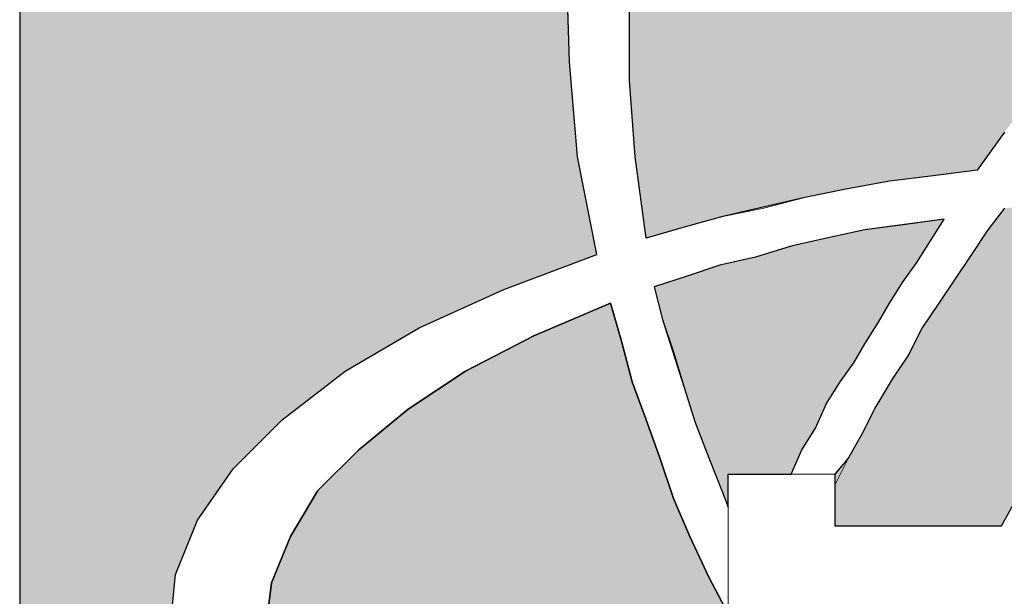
# Model space of a CAD drawing. Header units: millimetres. Extents: x -79464 to -76785, y -3788210 to -3782955.
# Tile 82 of 131: x -78341 to -78329, y -3785139 to -3785132. Entities that reach past the tile are written whole.
import ezdxf

# ---------------------------------------------------------------- set-up
doc = ezdxf.new("R2010")
doc.units = ezdxf.units.MM
doc.header["$LTSCALE"] = 8
doc.header["$MEASUREMENT"] = 0
doc.layers.add('VPM TEMPLATE', color=7, linetype='Continuous')

msp = doc.modelspace()

# ---------------------------------------------------------------- hatches: boundary and pattern name
at = {"layer": 'VPM TEMPLATE'}
for color, points in [(3, [(-78340.807, -3785125.506), (-78340.807, -3785153.105), (-78326.546, -3785153.105), (-78326.609, -3785147.399), (-78327.048, -3785147.773), (-78327.488, -3785148.147), (-78327.896, -3785148.459), (-78328.336, -3785148.771), (-78328.776, -3785149.02), (-78329.184, -3785149.27), (-78329.592, -3785149.457), (-78330.001, -3785149.613), (-78330.378, -3785149.738), (-78330.786, -3785149.862), (-78331.163, -3785149.924), (-78331.51, -3785149.924), (-78331.854, -3785149.924), (-78332.201, -3785149.862), (-78332.515, -3785149.768), (-78332.796, -3785149.643), (-78333.3, -3785149.238), (-78333.677, -3785148.708), (-78333.991, -3785148.054), (-78334.211, -3785147.305), (-78334.336, -3785146.431), (-78334.336, -3785145.466), (-78334.274, -3785144.405), (-78334.117, -3785143.282), (-78335.184, -3785142.908), (-78336.127, -3785142.471), (-78336.975, -3785142.003), (-78337.697, -3785141.504), (-78338.263, -3785140.943), (-78338.702, -3785140.382), (-78338.985, -3785139.757), (-78339.079, -3785139.134), (-78339.016, -3785138.511), (-78338.765, -3785137.887), (-78338.357, -3785137.294), (-78337.792, -3785136.733), (-78337.069, -3785136.171), (-78336.221, -3785135.673), (-78335.247, -3785135.236), (-78334.179, -3785134.831), (-78334.399, -3785133.708), (-78334.493, -3785132.617), (-78334.525, -3785131.65), (-78334.431, -3785130.746), (-78334.242, -3785129.966), (-78333.959, -3785129.311), (-78334.242, -3785129.966), (-78333.959, -3785129.311), (-78333.551, -3785128.781), (-78333.049, -3785128.376), (-78332.766, -3785128.22), (-78332.452, -3785128.126), (-78332.138, -3785128.064), (-78331.791, -3785128.032), (-78331.447, -3785128.032), (-78331.069, -3785128.095), (-78330.692, -3785128.188), (-78330.284, -3785128.282), (-78329.875, -3785128.469), (-78329.467, -3785128.657), (-78329.027, -3785128.874), (-78328.587, -3785129.124), (-78328.148, -3785129.404), (-78327.708, -3785129.748), (-78327.268, -3785130.09), (-78326.797, -3785130.464), (-78326.852, -3785125.506)]), (3, [(-78331.133, -3785129.03), (-78330.817, -3785129.062), (-78330.503, -3785129.124), (-78330.158, -3785129.218), (-78329.812, -3785129.343), (-78329.467, -3785129.467), (-78329.121, -3785129.654), (-78328.776, -3785129.841), (-78328.399, -3785130.059), (-78328.053, -3785130.309), (-78327.676, -3785130.59), (-78327.3, -3785130.871), (-78327.614, -3785131.182), (-78327.928, -3785131.525), (-78328.242, -3785131.868), (-78328.556, -3785132.243), (-78328.87, -3785132.617), (-78329.184, -3785133.022), (-78329.498, -3785133.427), (-78329.812, -3785133.864), (-78330.315, -3785133.927), (-78330.817, -3785133.989), (-78331.32, -3785134.082), (-78331.791, -3785134.176), (-78332.733, -3785134.394), (-78333.174, -3785134.519), (-78333.614, -3785134.643), (-78333.74, -3785133.708), (-78333.802, -3785132.834), (-78333.802, -3785132.024), (-78333.708, -3785131.306), (-78333.52, -3785130.683), (-78333.267, -3785130.122), (-78332.923, -3785129.685), (-78332.482, -3785129.343), (-78331.981, -3785129.124), (-78331.414, -3785129.03)]), (3, [(-78324.096, -3785134.208), (-78325.011, -3785134.153), (-78324.986, -3785134.448), (-78325.019, -3785134.79), (-78325.118, -3785135.12), (-78325.278, -3785135.425), (-78325.495, -3785135.694), (-78325.759, -3785135.917), (-78326.061, -3785136.086), (-78326.39, -3785136.194), (-78326.734, -3785136.238), (-78327.079, -3785136.215), (-78327.415, -3785136.127), (-78327.727, -3785135.978), (-78328.004, -3785135.772), (-78328.237, -3785135.517), (-78328.416, -3785135.222), (-78328.535, -3785134.899), (-78328.59, -3785134.559), (-78328.578, -3785134.215), (-78329.498, -3785134.301), (-78329.687, -3785134.55), (-78329.875, -3785134.831), (-78330.064, -3785135.111), (-78330.252, -3785135.392), (-78330.441, -3785135.673), (-78330.598, -3785135.985), (-78330.786, -3785136.266), (-78330.976, -3785136.578), (-78331.133, -3785136.889), (-78331.29, -3785137.169), (-78331.447, -3785137.357), (-78331.447, -3785137.95), (-78329.53, -3785137.95), (-78328.493, -3785136.078), (-78327.865, -3785136.39), (-78328.713, -3785137.95), (-78327.519, -3785137.95), (-78327.519, -3785136.422), (-78326.075, -3785136.422), (-78326.075, -3785137.95), (-78325.164, -3785137.95), (-78324.755, -3785137.638), (-78325.729, -3785136.359), (-78324.787, -3785135.86), (-78323.907, -3785137.076), (-78323.185, -3785136.546), (-78322.054, -3785138.168), (-78322.777, -3785138.666), (-78321.821, -3785139.974), (-78321.332, -3785138.854), (-78321.771, -3785137.95), (-78322.086, -3785137.357), (-78322.243, -3785137.045), (-78322.777, -3785136.171), (-78323.31, -3785135.329)]), (7, [(-78331.383, -3785136.297), (-78331.226, -3785136.078), (-78331.1, -3785135.86), (-78330.943, -3785135.61), (-78330.817, -3785135.392), (-78330.66, -3785135.143), (-78330.503, -3785134.924), (-78330.346, -3785134.675), (-78330.189, -3785134.425), (-78330.629, -3785134.488), (-78331.1, -3785134.55), (-78331.54, -3785134.643), (-78331.948, -3785134.737), (-78332.358, -3785134.862), (-78332.766, -3785134.955), (-78333.143, -3785135.08), (-78333.52, -3785135.205), (-78333.426, -3785135.58), (-78333.3, -3785135.953), (-78333.174, -3785136.359), (-78333.049, -3785136.764), (-78332.892, -3785137.169), (-78332.733, -3785137.575), (-78332.672, -3785137.734), (-78332.672, -3785137.357), (-78331.948, -3785137.357), (-78331.824, -3785137.076), (-78331.667, -3785136.827), (-78331.54, -3785136.546)]), (3, [(-78330.189, -3785134.425), (-78331.1, -3785134.55), (-78331.54, -3785134.643), (-78331.948, -3785134.737), (-78332.358, -3785134.862), (-78332.766, -3785134.955), (-78333.143, -3785135.08), (-78333.52, -3785135.205), (-78333.426, -3785135.58), (-78333.174, -3785136.359), (-78333.049, -3785136.764), (-78332.892, -3785137.169), (-78332.733, -3785137.575), (-78332.672, -3785137.734), (-78332.672, -3785137.419), (-78332.672, -3785137.357), (-78331.948, -3785137.357), (-78331.824, -3785137.076), (-78331.667, -3785136.827), (-78331.54, -3785136.546), (-78331.383, -3785136.297), (-78331.226, -3785136.078), (-78331.1, -3785135.86), (-78330.943, -3785135.61), (-78330.817, -3785135.392), (-78330.66, -3785135.143), (-78330.503, -3785134.924), (-78330.346, -3785134.675)]), (7, [(-78333.11, -3785138.074), (-78333.3, -3785137.638), (-78333.457, -3785137.169), (-78333.614, -3785136.733), (-78333.771, -3785136.297), (-78333.897, -3785135.829), (-78334.022, -3785135.392), (-78334.902, -3785135.766), (-78335.687, -3785136.171), (-78336.347, -3785136.608), (-78336.912, -3785137.076), (-78337.383, -3785137.543), (-78337.697, -3785138.074), (-78337.917, -3785138.604), (-78337.98, -3785139.134), (-78337.886, -3785139.664), (-78337.666, -3785140.194), (-78337.32, -3785140.662), (-78336.849, -3785141.161), (-78336.284, -3785141.598), (-78335.561, -3785142.003), (-78334.776, -3785142.378), (-78333.897, -3785142.72), (-78333.802, -3785142.253), (-78333.677, -3785141.817), (-78333.586, -3785141.501), (-78333.928, -3785141.255), (-78333.394, -3785140.195), (-78333.205, -3785140.288), (-78332.672, -3785138.961), (-78332.892, -3785138.542)]), (3, [(-78335.561, -3785142.003), (-78336.284, -3785141.598), (-78336.849, -3785141.161), (-78337.32, -3785140.662), (-78337.666, -3785140.194), (-78337.886, -3785139.664), (-78337.98, -3785139.134), (-78337.917, -3785138.604), (-78337.697, -3785138.074), (-78337.383, -3785137.543), (-78336.912, -3785137.076), (-78336.347, -3785136.608), (-78335.687, -3785136.171), (-78334.902, -3785135.766), (-78334.022, -3785135.392), (-78333.897, -3785135.829), (-78333.771, -3785136.297), (-78333.614, -3785136.733), (-78333.457, -3785137.169), (-78333.3, -3785137.638), (-78333.11, -3785138.074), (-78332.892, -3785138.542), (-78332.672, -3785138.961), (-78333.205, -3785140.288), (-78333.394, -3785140.195), (-78333.928, -3785141.255), (-78333.586, -3785141.501), (-78333.802, -3785142.253), (-78333.897, -3785142.72), (-78334.776, -3785142.378)])]:
    msp.add_hatch(color=color, dxfattribs=at).paths.add_polyline_path(points, flags=0)

# ---------------------------------------------------------------- linework, layer by layer
at = {"layer": 'VPM TEMPLATE', "color": 7, "lineweight": 18}
for p, q in [((-78340.807, -3785153.105), (-78340.807, -3785125.506)), ((-78340.807, -3785125.506), (-78340.807, -3785173.444)), ((-78334.493, -3785132.617), (-78334.525, -3785131.65)), ((-78334.399, -3785133.708), (-78334.493, -3785132.617)), ((-78334.179, -3785134.831), (-78334.399, -3785133.708)), ((-78330.189, -3785134.425), (-78330.629, -3785134.488)), ((-78330.346, -3785134.675), (-78330.189, -3785134.425)), ((-78331.1, -3785134.55), (-78331.54, -3785134.643)), ((-78330.629, -3785134.488), (-78331.1, -3785134.55)), ((-78331.54, -3785134.643), (-78331.948, -3785134.737)), ((-78330.503, -3785134.924), (-78330.346, -3785134.675)), ((-78331.948, -3785134.737), (-78332.358, -3785134.862)), ((-78335.247, -3785135.236), (-78334.179, -3785134.831)), ((-78332.358, -3785134.862), (-78332.766, -3785134.955)), ((-78330.66, -3785135.143), (-78330.503, -3785134.924)), ((-78332.766, -3785134.955), (-78333.143, -3785135.08)), ((-78333.143, -3785135.08), (-78333.52, -3785135.205)), ((-78330.817, -3785135.392), (-78330.66, -3785135.143)), ((-78336.221, -3785135.673), (-78335.247, -3785135.236)), ((-78333.52, -3785135.205), (-78333.426, -3785135.58)), ((-78330.943, -3785135.61), (-78330.817, -3785135.392)), ((-78333.426, -3785135.58), (-78333.3, -3785135.953)), ((-78337.069, -3785136.171), (-78336.221, -3785135.673)), ((-78331.1, -3785135.86), (-78330.943, -3785135.61)), ((-78331.226, -3785136.078), (-78331.1, -3785135.86)), ((-78333.3, -3785135.953), (-78333.174, -3785136.359)), ((-78331.383, -3785136.297), (-78331.226, -3785136.078)), ((-78328.493, -3785136.078), (-78329.53, -3785137.95)), ((-78337.792, -3785136.733), (-78337.069, -3785136.171)), ((-78333.174, -3785136.359), (-78333.049, -3785136.764)), ((-78331.54, -3785136.546), (-78331.383, -3785136.297)), ((-78331.667, -3785136.827), (-78331.54, -3785136.546)), ((-78338.357, -3785137.294), (-78337.792, -3785136.733)), ((-78333.049, -3785136.764), (-78332.892, -3785137.169)), ((-78331.824, -3785137.076), (-78331.667, -3785136.827)), ((-78332.892, -3785137.169), (-78332.733, -3785137.575)), ((-78331.948, -3785137.357), (-78331.824, -3785137.076)), ((-78338.765, -3785137.887), (-78338.357, -3785137.294)), ((-78331.447, -3785137.357), (-78332.672, -3785137.357)), ((-78332.672, -3785137.357), (-78331.824, -3785137.357)), ((-78331.824, -3785137.357), (-78331.447, -3785137.357)), ((-78331.447, -3785137.95), (-78331.447, -3785137.357)), ((-78331.447, -3785137.357), (-78331.447, -3785137.575)), ((-78332.672, -3785137.734), (-78332.733, -3785137.575)), ((-78331.447, -3785137.575), (-78331.447, -3785137.95)), ((-78339.016, -3785138.511), (-78338.765, -3785137.887)), ((-78329.53, -3785137.95), (-78331.447, -3785137.95)), ((-78331.447, -3785137.95), (-78330.817, -3785137.95)), ((-78330.817, -3785137.95), (-78329.907, -3785137.95)), ((-78329.907, -3785137.95), (-78329.53, -3785137.95)), ((-78339.079, -3785139.134), (-78339.016, -3785138.511))]:
    msp.add_line(p, q, dxfattribs=at)
at = {"layer": 'VPM TEMPLATE', "color": 3}
for points in [[(-78340.807, -3785125.506), (-78340.807, -3785153.105)], [(-78329.498, -3785133.427), (-78329.812, -3785133.864), (-78330.315, -3785133.927), (-78330.817, -3785133.989), (-78331.32, -3785134.082), (-78331.791, -3785134.176), (-78332.733, -3785134.394), (-78333.174, -3785134.519), (-78333.614, -3785134.643), (-78333.74, -3785133.708), (-78333.802, -3785132.834), (-78333.802, -3785132.024), (-78333.708, -3785131.306), (-78333.52, -3785130.683), (-78333.267, -3785130.122), (-78332.923, -3785129.685), (-78332.482, -3785129.343), (-78331.981, -3785129.124), (-78331.414, -3785129.03), (-78331.133, -3785129.03), (-78331.133, -3785129.03)], [(-78339.079, -3785139.134), (-78339.016, -3785138.511), (-78338.765, -3785137.887), (-78338.357, -3785137.294), (-78337.792, -3785136.733), (-78337.069, -3785136.171), (-78336.221, -3785135.673), (-78335.247, -3785135.236), (-78334.179, -3785134.831), (-78334.399, -3785133.708), (-78334.493, -3785132.617), (-78334.525, -3785131.65)], [(-78329.498, -3785134.301), (-78329.687, -3785134.55), (-78329.875, -3785134.831), (-78330.064, -3785135.111), (-78330.252, -3785135.392), (-78330.441, -3785135.673), (-78330.598, -3785135.985), (-78330.786, -3785136.266), (-78330.976, -3785136.578), (-78331.133, -3785136.889), (-78331.29, -3785137.169), (-78331.447, -3785137.357), (-78331.447, -3785137.95), (-78329.53, -3785137.95), (-78328.493, -3785136.078)], [(-78330.189, -3785134.425), (-78331.1, -3785134.55), (-78331.54, -3785134.643), (-78331.948, -3785134.737), (-78332.358, -3785134.862), (-78332.766, -3785134.955), (-78333.143, -3785135.08), (-78333.52, -3785135.205), (-78333.426, -3785135.58), (-78333.174, -3785136.359), (-78333.049, -3785136.764), (-78332.892, -3785137.169), (-78332.733, -3785137.575), (-78332.672, -3785137.734), (-78332.672, -3785137.419), (-78332.672, -3785137.357), (-78331.948, -3785137.357), (-78331.824, -3785137.076), (-78331.667, -3785136.827), (-78331.54, -3785136.546), (-78331.383, -3785136.297), (-78331.226, -3785136.078), (-78331.1, -3785135.86), (-78330.943, -3785135.61), (-78330.817, -3785135.392), (-78330.66, -3785135.143), (-78330.503, -3785134.924), (-78330.346, -3785134.675), (-78330.189, -3785134.425), (-78330.189, -3785134.425)], [(-78337.98, -3785139.134), (-78337.917, -3785138.604), (-78337.697, -3785138.074), (-78337.383, -3785137.543), (-78336.912, -3785137.076), (-78336.347, -3785136.608), (-78335.687, -3785136.171), (-78334.902, -3785135.766), (-78334.022, -3785135.392), (-78333.897, -3785135.829), (-78333.771, -3785136.297), (-78333.614, -3785136.733), (-78333.457, -3785137.169), (-78333.3, -3785137.638), (-78333.11, -3785138.074), (-78332.892, -3785138.542), (-78332.672, -3785138.961)]]:
    msp.add_lwpolyline(points, dxfattribs=at)
at = {"layer": 'VPM TEMPLATE', "color": 7, "lineweight": 9}
for points in [[(-78333.802, -3785132.024), (-78333.802, -3785132.834), (-78333.74, -3785133.708), (-78333.614, -3785134.643), (-78333.174, -3785134.519), (-78332.733, -3785134.394), (-78332.262, -3785134.301), (-78331.791, -3785134.176), (-78331.32, -3785134.082), (-78330.817, -3785133.989), (-78330.315, -3785133.927), (-78329.812, -3785133.864), (-78329.498, -3785133.427)], [(-78329.498, -3785134.301), (-78329.687, -3785134.55), (-78329.875, -3785134.831), (-78330.064, -3785135.111), (-78330.252, -3785135.392), (-78330.441, -3785135.673), (-78330.598, -3785135.985), (-78330.786, -3785136.266), (-78330.976, -3785136.578), (-78331.133, -3785136.889), (-78331.29, -3785137.169), (-78331.447, -3785137.482)], [(-78337.98, -3785139.134), (-78337.917, -3785138.604), (-78337.697, -3785138.074), (-78337.383, -3785137.543), (-78336.912, -3785137.076), (-78336.347, -3785136.608), (-78335.687, -3785136.171), (-78334.902, -3785135.766), (-78334.022, -3785135.392), (-78333.897, -3785135.829), (-78333.771, -3785136.297), (-78333.614, -3785136.733), (-78333.457, -3785137.169), (-78333.3, -3785137.638), (-78333.11, -3785138.074), (-78332.892, -3785138.542), (-78332.672, -3785138.961)], [(-78332.672, -3785139.976), (-78332.672, -3785137.357), (-78332.672, -3785137.419), (-78332.672, -3785137.918), (-78332.672, -3785138.448), (-78332.672, -3785138.947)], [(-78332.672, -3785139.976), (-78332.672, -3785137.357), (-78332.672, -3785137.419), (-78332.672, -3785137.918), (-78332.672, -3785138.448), (-78332.672, -3785138.947)], [(-78332.672, -3785139.976), (-78332.672, -3785137.357), (-78332.672, -3785137.419), (-78332.672, -3785137.918), (-78332.672, -3785138.448), (-78332.672, -3785138.947)], [(-78332.672, -3785139.976), (-78332.672, -3785137.357), (-78332.672, -3785137.419), (-78332.672, -3785137.918), (-78332.672, -3785138.448), (-78332.672, -3785138.947)], [(-78332.672, -3785139.976), (-78332.672, -3785137.357), (-78332.672, -3785137.419), (-78332.672, -3785137.918), (-78332.672, -3785138.448), (-78332.672, -3785138.947)], [(-78332.672, -3785139.976), (-78332.672, -3785137.357), (-78332.672, -3785137.419), (-78332.672, -3785137.918), (-78332.672, -3785138.448), (-78332.672, -3785138.947)], [(-78332.672, -3785139.976), (-78332.672, -3785137.357), (-78332.672, -3785137.419), (-78332.672, -3785137.918), (-78332.672, -3785138.448), (-78332.672, -3785138.947)], [(-78332.672, -3785139.976), (-78332.672, -3785137.357), (-78332.672, -3785137.419), (-78332.672, -3785137.918), (-78332.672, -3785138.448), (-78332.672, -3785138.947)], [(-78332.672, -3785139.976), (-78332.672, -3785137.357), (-78332.672, -3785137.419), (-78332.672, -3785137.918), (-78332.672, -3785138.448), (-78332.672, -3785138.947)], [(-78332.672, -3785139.976), (-78332.672, -3785137.357), (-78332.672, -3785137.419), (-78332.672, -3785137.918), (-78332.672, -3785138.448), (-78332.672, -3785138.947)], [(-78332.672, -3785139.976), (-78332.672, -3785137.357), (-78332.672, -3785137.419), (-78332.672, -3785137.918), (-78332.672, -3785138.448), (-78332.672, -3785138.947)], [(-78332.672, -3785139.976), (-78332.672, -3785137.357), (-78332.672, -3785137.419), (-78332.672, -3785137.918), (-78332.672, -3785138.448), (-78332.672, -3785138.947)], [(-78332.672, -3785139.976), (-78332.672, -3785137.357), (-78332.672, -3785137.419), (-78332.672, -3785137.918), (-78332.672, -3785138.448), (-78332.672, -3785138.947)], [(-78332.672, -3785139.976), (-78332.672, -3785137.357), (-78332.672, -3785137.419), (-78332.672, -3785137.918), (-78332.672, -3785138.448), (-78332.672, -3785138.947)], [(-78332.672, -3785139.976), (-78332.672, -3785137.357), (-78332.672, -3785137.419), (-78332.672, -3785137.918), (-78332.672, -3785138.448), (-78332.672, -3785138.947)], [(-78332.672, -3785139.976), (-78332.672, -3785137.357), (-78332.672, -3785137.419), (-78332.672, -3785137.918), (-78332.672, -3785138.448), (-78332.672, -3785138.947)], [(-78332.672, -3785139.976), (-78332.672, -3785137.357), (-78332.672, -3785137.419), (-78332.672, -3785137.918), (-78332.672, -3785138.448), (-78332.672, -3785138.947)], [(-78332.672, -3785139.976), (-78332.672, -3785137.357), (-78332.672, -3785137.419), (-78332.672, -3785137.918), (-78332.672, -3785138.448), (-78332.672, -3785138.947)], [(-78332.672, -3785139.976), (-78332.672, -3785137.357), (-78332.672, -3785137.419), (-78332.672, -3785137.918), (-78332.672, -3785138.448), (-78332.672, -3785138.947)], [(-78332.672, -3785139.976), (-78332.672, -3785137.357), (-78332.672, -3785137.419), (-78332.672, -3785137.918), (-78332.672, -3785138.448), (-78332.672, -3785138.947)], [(-78332.672, -3785139.976), (-78332.672, -3785137.357), (-78332.672, -3785137.419), (-78332.672, -3785137.918), (-78332.672, -3785138.448), (-78332.672, -3785138.947)], [(-78332.672, -3785139.976), (-78332.672, -3785137.357), (-78332.672, -3785137.419), (-78332.672, -3785137.918), (-78332.672, -3785138.448), (-78332.672, -3785138.947)], [(-78332.672, -3785139.976), (-78332.672, -3785137.357), (-78332.672, -3785137.419), (-78332.672, -3785137.918), (-78332.672, -3785138.448), (-78332.672, -3785138.947)], [(-78332.672, -3785139.976), (-78332.672, -3785137.357), (-78332.672, -3785137.419), (-78332.672, -3785137.918), (-78332.672, -3785138.448), (-78332.672, -3785138.947)], [(-78332.672, -3785139.976), (-78332.672, -3785137.357), (-78332.672, -3785137.419), (-78332.672, -3785137.918), (-78332.672, -3785138.448), (-78332.672, -3785138.947)], [(-78332.672, -3785139.976), (-78332.672, -3785137.357), (-78332.672, -3785137.419), (-78332.672, -3785137.918), (-78332.672, -3785138.448), (-78332.672, -3785138.947)], [(-78332.672, -3785139.976), (-78332.672, -3785137.357), (-78332.672, -3785137.419), (-78332.672, -3785137.918), (-78332.672, -3785138.448), (-78332.672, -3785138.947)], [(-78332.672, -3785139.976), (-78332.672, -3785137.357), (-78332.672, -3785137.419), (-78332.672, -3785137.918), (-78332.672, -3785138.448), (-78332.672, -3785138.947)], [(-78332.672, -3785139.976), (-78332.672, -3785137.357), (-78332.672, -3785137.419), (-78332.672, -3785137.918), (-78332.672, -3785138.448), (-78332.672, -3785138.947)], [(-78332.672, -3785139.976), (-78332.672, -3785137.357), (-78332.672, -3785137.419), (-78332.672, -3785137.918), (-78332.672, -3785138.448), (-78332.672, -3785138.947)], [(-78332.672, -3785139.976), (-78332.672, -3785137.357), (-78332.672, -3785137.419), (-78332.672, -3785137.918), (-78332.672, -3785138.448), (-78332.672, -3785138.947)], [(-78332.672, -3785139.976), (-78332.672, -3785137.357), (-78332.672, -3785137.419), (-78332.672, -3785137.918), (-78332.672, -3785138.448), (-78332.672, -3785138.947)], [(-78332.672, -3785139.976), (-78332.672, -3785137.357), (-78332.672, -3785137.419), (-78332.672, -3785137.918), (-78332.672, -3785138.448), (-78332.672, -3785138.947)], [(-78332.672, -3785139.976), (-78332.672, -3785137.357), (-78332.672, -3785137.419), (-78332.672, -3785137.918), (-78332.672, -3785138.448), (-78332.672, -3785138.947)], [(-78332.672, -3785139.976), (-78332.672, -3785137.357), (-78332.672, -3785137.419), (-78332.672, -3785137.918), (-78332.672, -3785138.448), (-78332.672, -3785138.947)], [(-78332.672, -3785139.976), (-78332.672, -3785137.357), (-78332.672, -3785137.419), (-78332.672, -3785137.918), (-78332.672, -3785138.448), (-78332.672, -3785138.947)], [(-78332.672, -3785139.976), (-78332.672, -3785137.357), (-78332.672, -3785137.419), (-78332.672, -3785137.918), (-78332.672, -3785138.448), (-78332.672, -3785138.947)], [(-78332.672, -3785139.976), (-78332.672, -3785137.357), (-78332.672, -3785137.419), (-78332.672, -3785137.918), (-78332.672, -3785138.448), (-78332.672, -3785138.947)], [(-78332.672, -3785139.976), (-78332.672, -3785137.357), (-78332.672, -3785137.419), (-78332.672, -3785137.918), (-78332.672, -3785138.448), (-78332.672, -3785138.947)], [(-78332.672, -3785139.976), (-78332.672, -3785137.357), (-78332.672, -3785137.419), (-78332.672, -3785137.918), (-78332.672, -3785138.448), (-78332.672, -3785138.947)], [(-78332.672, -3785139.976), (-78332.672, -3785137.357), (-78332.672, -3785137.419), (-78332.672, -3785137.918), (-78332.672, -3785138.448), (-78332.672, -3785138.947)], [(-78332.672, -3785139.976), (-78332.672, -3785137.357), (-78332.672, -3785137.419), (-78332.672, -3785137.918), (-78332.672, -3785138.448), (-78332.672, -3785138.947)], [(-78332.672, -3785139.976), (-78332.672, -3785137.357), (-78332.672, -3785137.419), (-78332.672, -3785137.918), (-78332.672, -3785138.448), (-78332.672, -3785138.947)], [(-78332.672, -3785139.976), (-78332.672, -3785137.357), (-78332.672, -3785137.419), (-78332.672, -3785137.918), (-78332.672, -3785138.448), (-78332.672, -3785138.947)], [(-78332.672, -3785139.976), (-78332.672, -3785137.357), (-78332.672, -3785137.419), (-78332.672, -3785137.918), (-78332.672, -3785138.448), (-78332.672, -3785138.947)], [(-78332.672, -3785139.976), (-78332.672, -3785137.357), (-78332.672, -3785137.419), (-78332.672, -3785137.918), (-78332.672, -3785138.448), (-78332.672, -3785138.947)], [(-78332.672, -3785139.976), (-78332.672, -3785137.357), (-78332.672, -3785137.419), (-78332.672, -3785137.918), (-78332.672, -3785138.448), (-78332.672, -3785138.947)], [(-78332.672, -3785139.976), (-78332.672, -3785137.357), (-78332.672, -3785137.419), (-78332.672, -3785137.918), (-78332.672, -3785138.448), (-78332.672, -3785138.947)], [(-78332.672, -3785139.976), (-78332.672, -3785137.357), (-78332.672, -3785137.419), (-78332.672, -3785137.918), (-78332.672, -3785138.448), (-78332.672, -3785138.947)], [(-78332.672, -3785139.976), (-78332.672, -3785137.357), (-78332.672, -3785137.419), (-78332.672, -3785137.918), (-78332.672, -3785138.448), (-78332.672, -3785138.947)], [(-78332.672, -3785139.976), (-78332.672, -3785137.357), (-78332.672, -3785137.419), (-78332.672, -3785137.918), (-78332.672, -3785138.448), (-78332.672, -3785138.947)], [(-78332.672, -3785139.976), (-78332.672, -3785137.357), (-78332.672, -3785137.419), (-78332.672, -3785137.918), (-78332.672, -3785138.448), (-78332.672, -3785138.947)], [(-78332.672, -3785139.976), (-78332.672, -3785137.357), (-78332.672, -3785137.419), (-78332.672, -3785137.918), (-78332.672, -3785138.448), (-78332.672, -3785138.947)], [(-78332.672, -3785139.976), (-78332.672, -3785137.357), (-78332.672, -3785137.419), (-78332.672, -3785137.918), (-78332.672, -3785138.448), (-78332.672, -3785138.947)], [(-78332.672, -3785139.976), (-78332.672, -3785137.357), (-78332.672, -3785137.419), (-78332.672, -3785137.918), (-78332.672, -3785138.448), (-78332.672, -3785138.947)], [(-78332.672, -3785139.976), (-78332.672, -3785137.357), (-78332.672, -3785137.419), (-78332.672, -3785137.918), (-78332.672, -3785138.448), (-78332.672, -3785138.947)], [(-78332.672, -3785139.976), (-78332.672, -3785137.357), (-78332.672, -3785137.419), (-78332.672, -3785137.918), (-78332.672, -3785138.448), (-78332.672, -3785138.947)], [(-78332.672, -3785139.976), (-78332.672, -3785137.357), (-78332.672, -3785137.419), (-78332.672, -3785137.918), (-78332.672, -3785138.448), (-78332.672, -3785138.947)], [(-78332.672, -3785139.976), (-78332.672, -3785137.357), (-78332.672, -3785137.419), (-78332.672, -3785137.918), (-78332.672, -3785138.448), (-78332.672, -3785138.947)], [(-78332.672, -3785139.976), (-78332.672, -3785137.357), (-78332.672, -3785137.419), (-78332.672, -3785137.918), (-78332.672, -3785138.448), (-78332.672, -3785138.947)], [(-78332.672, -3785139.976), (-78332.672, -3785137.357), (-78332.672, -3785137.419), (-78332.672, -3785137.918), (-78332.672, -3785138.448), (-78332.672, -3785138.947)], [(-78332.672, -3785139.976), (-78332.672, -3785137.357), (-78332.672, -3785137.419), (-78332.672, -3785137.918), (-78332.672, -3785138.448), (-78332.672, -3785138.947)], [(-78332.672, -3785139.976), (-78332.672, -3785137.357), (-78332.672, -3785137.419), (-78332.672, -3785137.918), (-78332.672, -3785138.448), (-78332.672, -3785138.947)], [(-78332.672, -3785139.976), (-78332.672, -3785137.357), (-78332.672, -3785137.419), (-78332.672, -3785137.918), (-78332.672, -3785138.448), (-78332.672, -3785138.947)], [(-78332.672, -3785139.976), (-78332.672, -3785137.357), (-78332.672, -3785137.419), (-78332.672, -3785137.918), (-78332.672, -3785138.448), (-78332.672, -3785138.947)], [(-78332.672, -3785139.976), (-78332.672, -3785137.357), (-78332.672, -3785137.419), (-78332.672, -3785137.918), (-78332.672, -3785138.448), (-78332.672, -3785138.947)], [(-78332.672, -3785139.976), (-78332.672, -3785137.357), (-78332.672, -3785137.419), (-78332.672, -3785137.918), (-78332.672, -3785138.448), (-78332.672, -3785138.947)], [(-78332.672, -3785139.976), (-78332.672, -3785137.357), (-78332.672, -3785137.419), (-78332.672, -3785137.918), (-78332.672, -3785138.448), (-78332.672, -3785138.947)], [(-78332.672, -3785139.976), (-78332.672, -3785137.357), (-78332.672, -3785137.419), (-78332.672, -3785137.918), (-78332.672, -3785138.448), (-78332.672, -3785138.947)], [(-78332.672, -3785139.976), (-78332.672, -3785137.357), (-78332.672, -3785137.419), (-78332.672, -3785137.918), (-78332.672, -3785138.448), (-78332.672, -3785138.947)], [(-78332.672, -3785139.976), (-78332.672, -3785137.357), (-78332.672, -3785137.419), (-78332.672, -3785137.918), (-78332.672, -3785138.448), (-78332.672, -3785138.947)], [(-78332.672, -3785139.976), (-78332.672, -3785137.357), (-78332.672, -3785137.419), (-78332.672, -3785137.918), (-78332.672, -3785138.448), (-78332.672, -3785138.947)], [(-78332.672, -3785139.976), (-78332.672, -3785137.357), (-78332.672, -3785137.419), (-78332.672, -3785137.918), (-78332.672, -3785138.448), (-78332.672, -3785138.947)], [(-78332.672, -3785139.976), (-78332.672, -3785137.357), (-78332.672, -3785137.419), (-78332.672, -3785137.918), (-78332.672, -3785138.448), (-78332.672, -3785138.947)], [(-78332.672, -3785139.976), (-78332.672, -3785137.357), (-78332.672, -3785137.419), (-78332.672, -3785137.918), (-78332.672, -3785138.448), (-78332.672, -3785138.947)], [(-78332.672, -3785139.976), (-78332.672, -3785137.357), (-78332.672, -3785137.419), (-78332.672, -3785137.918), (-78332.672, -3785138.448), (-78332.672, -3785138.947)], [(-78332.672, -3785139.976), (-78332.672, -3785137.357), (-78332.672, -3785137.419), (-78332.672, -3785137.918), (-78332.672, -3785138.448), (-78332.672, -3785138.947)], [(-78332.672, -3785139.976), (-78332.672, -3785137.357), (-78332.672, -3785137.419), (-78332.672, -3785137.918), (-78332.672, -3785138.448), (-78332.672, -3785138.947)], [(-78332.672, -3785139.976), (-78332.672, -3785137.357), (-78332.672, -3785137.419), (-78332.672, -3785137.918), (-78332.672, -3785138.448), (-78332.672, -3785138.947)], [(-78332.672, -3785139.976), (-78332.672, -3785137.357), (-78332.672, -3785137.419), (-78332.672, -3785137.918), (-78332.672, -3785138.448), (-78332.672, -3785138.947)], [(-78332.672, -3785139.976), (-78332.672, -3785137.357), (-78332.672, -3785137.419), (-78332.672, -3785137.918), (-78332.672, -3785138.448), (-78332.672, -3785138.947)], [(-78332.672, -3785139.976), (-78332.672, -3785137.357), (-78332.672, -3785137.419), (-78332.672, -3785137.918), (-78332.672, -3785138.448), (-78332.672, -3785138.947)], [(-78332.672, -3785139.976), (-78332.672, -3785137.357), (-78332.672, -3785137.419), (-78332.672, -3785137.918), (-78332.672, -3785138.448), (-78332.672, -3785138.947)], [(-78332.672, -3785139.976), (-78332.672, -3785137.357), (-78332.672, -3785137.419), (-78332.672, -3785137.918), (-78332.672, -3785138.448), (-78332.672, -3785138.947)], [(-78332.672, -3785139.976), (-78332.672, -3785137.357), (-78332.672, -3785137.419), (-78332.672, -3785137.918), (-78332.672, -3785138.448), (-78332.672, -3785138.947)], [(-78332.672, -3785139.976), (-78332.672, -3785137.357), (-78332.672, -3785137.419), (-78332.672, -3785137.918), (-78332.672, -3785138.448), (-78332.672, -3785138.947)], [(-78332.672, -3785139.976), (-78332.672, -3785137.357), (-78332.672, -3785137.419), (-78332.672, -3785137.918), (-78332.672, -3785138.448), (-78332.672, -3785138.947)], [(-78332.672, -3785139.976), (-78332.672, -3785137.357), (-78332.672, -3785137.419), (-78332.672, -3785137.918), (-78332.672, -3785138.448), (-78332.672, -3785138.947)], [(-78332.672, -3785139.976), (-78332.672, -3785137.357), (-78332.672, -3785137.419), (-78332.672, -3785137.918), (-78332.672, -3785138.448), (-78332.672, -3785138.947)], [(-78332.672, -3785139.976), (-78332.672, -3785137.357), (-78332.672, -3785137.419), (-78332.672, -3785137.918), (-78332.672, -3785138.448), (-78332.672, -3785138.947)], [(-78332.672, -3785139.976), (-78332.672, -3785137.357), (-78332.672, -3785137.419), (-78332.672, -3785137.918), (-78332.672, -3785138.448), (-78332.672, -3785138.947)], [(-78332.672, -3785139.976), (-78332.672, -3785137.357), (-78332.672, -3785137.419), (-78332.672, -3785137.918), (-78332.672, -3785138.448), (-78332.672, -3785138.947)], [(-78332.672, -3785139.976), (-78332.672, -3785137.357), (-78332.672, -3785137.419), (-78332.672, -3785137.918), (-78332.672, -3785138.448), (-78332.672, -3785138.947)], [(-78332.672, -3785139.976), (-78332.672, -3785137.357), (-78332.672, -3785137.419), (-78332.672, -3785137.918), (-78332.672, -3785138.448), (-78332.672, -3785138.947)], [(-78332.672, -3785139.976), (-78332.672, -3785137.357), (-78332.672, -3785137.419), (-78332.672, -3785137.918), (-78332.672, -3785138.448), (-78332.672, -3785138.947)], [(-78332.672, -3785139.976), (-78332.672, -3785137.357), (-78332.672, -3785137.419), (-78332.672, -3785137.918), (-78332.672, -3785138.448), (-78332.672, -3785138.947)], [(-78332.672, -3785139.976), (-78332.672, -3785137.357), (-78332.672, -3785137.419), (-78332.672, -3785137.918), (-78332.672, -3785138.448), (-78332.672, -3785138.947)], [(-78332.672, -3785139.976), (-78332.672, -3785137.357), (-78332.672, -3785137.419), (-78332.672, -3785137.918), (-78332.672, -3785138.448), (-78332.672, -3785138.947)], [(-78332.672, -3785139.976), (-78332.672, -3785137.357), (-78332.672, -3785137.419), (-78332.672, -3785137.918), (-78332.672, -3785138.448), (-78332.672, -3785138.947)], [(-78332.672, -3785139.976), (-78332.672, -3785137.357), (-78332.672, -3785137.419), (-78332.672, -3785137.918), (-78332.672, -3785138.448), (-78332.672, -3785138.947)], [(-78332.672, -3785139.976), (-78332.672, -3785137.357), (-78332.672, -3785137.419), (-78332.672, -3785137.918), (-78332.672, -3785138.448), (-78332.672, -3785138.947)], [(-78332.672, -3785139.976), (-78332.672, -3785137.357), (-78332.672, -3785137.419), (-78332.672, -3785137.918), (-78332.672, -3785138.448), (-78332.672, -3785138.947)], [(-78332.672, -3785139.976), (-78332.672, -3785137.357), (-78332.672, -3785137.419), (-78332.672, -3785137.918), (-78332.672, -3785138.448), (-78332.672, -3785138.947)], [(-78332.672, -3785139.976), (-78332.672, -3785137.357), (-78332.672, -3785137.419), (-78332.672, -3785137.918), (-78332.672, -3785138.448), (-78332.672, -3785138.947)], [(-78332.672, -3785139.976), (-78332.672, -3785137.357), (-78332.672, -3785137.419), (-78332.672, -3785137.918), (-78332.672, -3785138.448), (-78332.672, -3785138.947)], [(-78332.672, -3785139.976), (-78332.672, -3785137.357), (-78332.672, -3785137.419), (-78332.672, -3785137.918), (-78332.672, -3785138.448), (-78332.672, -3785138.947)], [(-78332.672, -3785139.976), (-78332.672, -3785137.357), (-78332.672, -3785137.419), (-78332.672, -3785137.918), (-78332.672, -3785138.448), (-78332.672, -3785138.947)], [(-78332.672, -3785139.976), (-78332.672, -3785137.357), (-78332.672, -3785137.419), (-78332.672, -3785137.918), (-78332.672, -3785138.448), (-78332.672, -3785138.947)], [(-78332.672, -3785139.976), (-78332.672, -3785137.357), (-78332.672, -3785137.419), (-78332.672, -3785137.918), (-78332.672, -3785138.448), (-78332.672, -3785138.947)], [(-78332.672, -3785139.976), (-78332.672, -3785137.357), (-78332.672, -3785137.419), (-78332.672, -3785137.918), (-78332.672, -3785138.448), (-78332.672, -3785138.947)], [(-78332.672, -3785139.976), (-78332.672, -3785137.357), (-78332.672, -3785137.419), (-78332.672, -3785137.918), (-78332.672, -3785138.448), (-78332.672, -3785138.947)], [(-78332.672, -3785139.976), (-78332.672, -3785137.357), (-78332.672, -3785137.419), (-78332.672, -3785137.918), (-78332.672, -3785138.448), (-78332.672, -3785138.947)], [(-78332.672, -3785139.976), (-78332.672, -3785137.357), (-78332.672, -3785137.419), (-78332.672, -3785137.918), (-78332.672, -3785138.448), (-78332.672, -3785138.947)], [(-78332.672, -3785139.976), (-78332.672, -3785137.357), (-78332.672, -3785137.419), (-78332.672, -3785137.918), (-78332.672, -3785138.448), (-78332.672, -3785138.947)], [(-78332.672, -3785139.976), (-78332.672, -3785137.357), (-78332.672, -3785137.419), (-78332.672, -3785137.918), (-78332.672, -3785138.448), (-78332.672, -3785138.947)], [(-78332.672, -3785139.976), (-78332.672, -3785137.357), (-78332.672, -3785137.419), (-78332.672, -3785137.918), (-78332.672, -3785138.448), (-78332.672, -3785138.947)], [(-78332.672, -3785139.976), (-78332.672, -3785137.357), (-78332.672, -3785137.419), (-78332.672, -3785137.918), (-78332.672, -3785138.448), (-78332.672, -3785138.947)], [(-78332.672, -3785139.976), (-78332.672, -3785137.357), (-78332.672, -3785137.419), (-78332.672, -3785137.918), (-78332.672, -3785138.448), (-78332.672, -3785138.947)], [(-78332.672, -3785139.976), (-78332.672, -3785137.357), (-78332.672, -3785137.419), (-78332.672, -3785137.918), (-78332.672, -3785138.448), (-78332.672, -3785138.947)], [(-78332.672, -3785139.976), (-78332.672, -3785137.357), (-78332.672, -3785137.419), (-78332.672, -3785137.918), (-78332.672, -3785138.448), (-78332.672, -3785138.947)], [(-78332.672, -3785139.976), (-78332.672, -3785137.357), (-78332.672, -3785137.419), (-78332.672, -3785137.918), (-78332.672, -3785138.448), (-78332.672, -3785138.947)], [(-78332.672, -3785139.976), (-78332.672, -3785137.357), (-78332.672, -3785137.419), (-78332.672, -3785137.918), (-78332.672, -3785138.448), (-78332.672, -3785138.947)], [(-78332.672, -3785139.976), (-78332.672, -3785137.357), (-78332.672, -3785137.419), (-78332.672, -3785137.918), (-78332.672, -3785138.448), (-78332.672, -3785138.947)], [(-78332.672, -3785139.976), (-78332.672, -3785137.357), (-78332.672, -3785137.419), (-78332.672, -3785137.918), (-78332.672, -3785138.448), (-78332.672, -3785138.947)], [(-78332.672, -3785139.976), (-78332.672, -3785137.357), (-78332.672, -3785137.419), (-78332.672, -3785137.918), (-78332.672, -3785138.448), (-78332.672, -3785138.947)], [(-78332.672, -3785139.976), (-78332.672, -3785137.357), (-78332.672, -3785137.419), (-78332.672, -3785137.918), (-78332.672, -3785138.448), (-78332.672, -3785138.947)], [(-78332.672, -3785139.976), (-78332.672, -3785137.357), (-78332.672, -3785137.419), (-78332.672, -3785137.918), (-78332.672, -3785138.448), (-78332.672, -3785138.947)], [(-78332.672, -3785139.976), (-78332.672, -3785137.357), (-78332.672, -3785137.419), (-78332.672, -3785137.918), (-78332.672, -3785138.448), (-78332.672, -3785138.947)], [(-78332.672, -3785139.976), (-78332.672, -3785137.357), (-78332.672, -3785137.419), (-78332.672, -3785137.918), (-78332.672, -3785138.448), (-78332.672, -3785138.947)], [(-78332.672, -3785139.976), (-78332.672, -3785137.357), (-78332.672, -3785137.419), (-78332.672, -3785137.918), (-78332.672, -3785138.448), (-78332.672, -3785138.947)], [(-78332.672, -3785139.976), (-78332.672, -3785137.357), (-78332.672, -3785137.419), (-78332.672, -3785137.918), (-78332.672, -3785138.448), (-78332.672, -3785138.947)], [(-78332.672, -3785139.976), (-78332.672, -3785137.357), (-78332.672, -3785137.419), (-78332.672, -3785137.918), (-78332.672, -3785138.448), (-78332.672, -3785138.947)], [(-78332.672, -3785139.976), (-78332.672, -3785137.357), (-78332.672, -3785137.419), (-78332.672, -3785137.918), (-78332.672, -3785138.448), (-78332.672, -3785138.947)], [(-78332.672, -3785139.976), (-78332.672, -3785137.357), (-78332.672, -3785137.419), (-78332.672, -3785137.918), (-78332.672, -3785138.448), (-78332.672, -3785138.947)], [(-78332.672, -3785139.976), (-78332.672, -3785137.357), (-78332.672, -3785137.419), (-78332.672, -3785137.918), (-78332.672, -3785138.448), (-78332.672, -3785138.947)], [(-78332.672, -3785139.976), (-78332.672, -3785137.357), (-78332.672, -3785137.419), (-78332.672, -3785137.918), (-78332.672, -3785138.448), (-78332.672, -3785138.947)], [(-78332.672, -3785139.976), (-78332.672, -3785137.357), (-78332.672, -3785137.419), (-78332.672, -3785137.918), (-78332.672, -3785138.448), (-78332.672, -3785138.947)], [(-78332.672, -3785139.976), (-78332.672, -3785137.357), (-78332.672, -3785137.419), (-78332.672, -3785137.918), (-78332.672, -3785138.448), (-78332.672, -3785138.947)], [(-78332.672, -3785139.976), (-78332.672, -3785137.357), (-78332.672, -3785137.419), (-78332.672, -3785137.918), (-78332.672, -3785138.448), (-78332.672, -3785138.947)], [(-78332.672, -3785139.976), (-78332.672, -3785137.357), (-78332.672, -3785137.419), (-78332.672, -3785137.918), (-78332.672, -3785138.448), (-78332.672, -3785138.947)], [(-78332.672, -3785139.976), (-78332.672, -3785137.357), (-78332.672, -3785137.419), (-78332.672, -3785137.918), (-78332.672, -3785138.448), (-78332.672, -3785138.947)], [(-78332.672, -3785139.976), (-78332.672, -3785137.357), (-78332.672, -3785137.419), (-78332.672, -3785137.918), (-78332.672, -3785138.448), (-78332.672, -3785138.947)], [(-78332.672, -3785139.976), (-78332.672, -3785137.357), (-78332.672, -3785137.419), (-78332.672, -3785137.918), (-78332.672, -3785138.448), (-78332.672, -3785138.947)], [(-78332.672, -3785139.976), (-78332.672, -3785137.357), (-78332.672, -3785137.419), (-78332.672, -3785137.918), (-78332.672, -3785138.448), (-78332.672, -3785138.947)], [(-78332.672, -3785139.976), (-78332.672, -3785137.357), (-78332.672, -3785137.419), (-78332.672, -3785137.918), (-78332.672, -3785138.448), (-78332.672, -3785138.947)], [(-78332.672, -3785139.976), (-78332.672, -3785137.357), (-78332.672, -3785137.419), (-78332.672, -3785137.918), (-78332.672, -3785138.448), (-78332.672, -3785138.947)], [(-78332.672, -3785139.976), (-78332.672, -3785137.357), (-78332.672, -3785137.419), (-78332.672, -3785137.918), (-78332.672, -3785138.448), (-78332.672, -3785138.947)], [(-78332.672, -3785139.976), (-78332.672, -3785137.357), (-78332.672, -3785137.419), (-78332.672, -3785137.918), (-78332.672, -3785138.448), (-78332.672, -3785138.947)], [(-78332.672, -3785139.976), (-78332.672, -3785137.357), (-78332.672, -3785137.419), (-78332.672, -3785137.918), (-78332.672, -3785138.448), (-78332.672, -3785138.947)], [(-78332.672, -3785139.976), (-78332.672, -3785137.357), (-78332.672, -3785137.419), (-78332.672, -3785137.918), (-78332.672, -3785138.448), (-78332.672, -3785138.947)], [(-78332.672, -3785139.976), (-78332.672, -3785137.357), (-78332.672, -3785137.419), (-78332.672, -3785137.918), (-78332.672, -3785138.448), (-78332.672, -3785138.947)], [(-78332.672, -3785139.976), (-78332.672, -3785137.357), (-78332.672, -3785137.419), (-78332.672, -3785137.918), (-78332.672, -3785138.448), (-78332.672, -3785138.947)], [(-78332.672, -3785139.976), (-78332.672, -3785137.357), (-78332.672, -3785137.419), (-78332.672, -3785137.918), (-78332.672, -3785138.448), (-78332.672, -3785138.947)], [(-78332.672, -3785139.976), (-78332.672, -3785137.357), (-78332.672, -3785137.419), (-78332.672, -3785137.918), (-78332.672, -3785138.448), (-78332.672, -3785138.947)], [(-78332.672, -3785139.976), (-78332.672, -3785137.357), (-78332.672, -3785137.419), (-78332.672, -3785137.918), (-78332.672, -3785138.448), (-78332.672, -3785138.947)], [(-78332.672, -3785139.976), (-78332.672, -3785137.357), (-78332.672, -3785137.419), (-78332.672, -3785137.918), (-78332.672, -3785138.448), (-78332.672, -3785138.947)], [(-78332.672, -3785139.976), (-78332.672, -3785137.357), (-78332.672, -3785137.419), (-78332.672, -3785137.918), (-78332.672, -3785138.448), (-78332.672, -3785138.947)], [(-78332.672, -3785139.976), (-78332.672, -3785137.357), (-78332.672, -3785137.419), (-78332.672, -3785137.918), (-78332.672, -3785138.448), (-78332.672, -3785138.947)], [(-78332.672, -3785139.976), (-78332.672, -3785137.357), (-78332.672, -3785137.419), (-78332.672, -3785137.918), (-78332.672, -3785138.448), (-78332.672, -3785138.947)], [(-78332.672, -3785139.976), (-78332.672, -3785137.357), (-78332.672, -3785137.419), (-78332.672, -3785137.918), (-78332.672, -3785138.448), (-78332.672, -3785138.947)], [(-78332.672, -3785139.976), (-78332.672, -3785137.357), (-78332.672, -3785137.419), (-78332.672, -3785137.918), (-78332.672, -3785138.448), (-78332.672, -3785138.947)], [(-78332.672, -3785139.976), (-78332.672, -3785137.357), (-78332.672, -3785137.419), (-78332.672, -3785137.918), (-78332.672, -3785138.448), (-78332.672, -3785138.947)], [(-78332.672, -3785139.976), (-78332.672, -3785137.357), (-78332.672, -3785137.419), (-78332.672, -3785137.918), (-78332.672, -3785138.448), (-78332.672, -3785138.947)], [(-78332.672, -3785139.976), (-78332.672, -3785137.357), (-78332.672, -3785137.419), (-78332.672, -3785137.918), (-78332.672, -3785138.448), (-78332.672, -3785138.947)], [(-78332.672, -3785139.976), (-78332.672, -3785137.357), (-78332.672, -3785137.419), (-78332.672, -3785137.918), (-78332.672, -3785138.448), (-78332.672, -3785138.947)], [(-78332.672, -3785139.976), (-78332.672, -3785137.357), (-78332.672, -3785137.419), (-78332.672, -3785137.918), (-78332.672, -3785138.448), (-78332.672, -3785138.947)], [(-78332.672, -3785139.976), (-78332.672, -3785137.357), (-78332.672, -3785137.419), (-78332.672, -3785137.918), (-78332.672, -3785138.448), (-78332.672, -3785138.947)], [(-78332.672, -3785139.976), (-78332.672, -3785137.357), (-78332.672, -3785137.419), (-78332.672, -3785137.918), (-78332.672, -3785138.448), (-78332.672, -3785138.947)], [(-78332.672, -3785139.976), (-78332.672, -3785137.357), (-78332.672, -3785137.419), (-78332.672, -3785137.918), (-78332.672, -3785138.448), (-78332.672, -3785138.947)], [(-78332.672, -3785139.976), (-78332.672, -3785137.357), (-78332.672, -3785137.419), (-78332.672, -3785137.918), (-78332.672, -3785138.448), (-78332.672, -3785138.947)], [(-78332.672, -3785139.976), (-78332.672, -3785137.357), (-78332.672, -3785137.419), (-78332.672, -3785137.918), (-78332.672, -3785138.448), (-78332.672, -3785138.947)], [(-78332.672, -3785139.976), (-78332.672, -3785137.357), (-78332.672, -3785137.419), (-78332.672, -3785137.918), (-78332.672, -3785138.448), (-78332.672, -3785138.947)], [(-78332.672, -3785139.976), (-78332.672, -3785137.357), (-78332.672, -3785137.419), (-78332.672, -3785137.918), (-78332.672, -3785138.448), (-78332.672, -3785138.947)], [(-78332.672, -3785139.976), (-78332.672, -3785137.357), (-78332.672, -3785137.419), (-78332.672, -3785137.918), (-78332.672, -3785138.448), (-78332.672, -3785138.947)], [(-78332.672, -3785139.976), (-78332.672, -3785137.357), (-78332.672, -3785137.419), (-78332.672, -3785137.918), (-78332.672, -3785138.448), (-78332.672, -3785138.947)], [(-78332.672, -3785139.976), (-78332.672, -3785137.357), (-78332.672, -3785137.419), (-78332.672, -3785137.918), (-78332.672, -3785138.448), (-78332.672, -3785138.947)], [(-78332.672, -3785139.976), (-78332.672, -3785137.357), (-78332.672, -3785137.419), (-78332.672, -3785137.918), (-78332.672, -3785138.448), (-78332.672, -3785138.947)], [(-78332.672, -3785139.976), (-78332.672, -3785137.357), (-78332.672, -3785137.419), (-78332.672, -3785137.918), (-78332.672, -3785138.448), (-78332.672, -3785138.947)], [(-78332.672, -3785139.976), (-78332.672, -3785137.357), (-78332.672, -3785137.419), (-78332.672, -3785137.918), (-78332.672, -3785138.448), (-78332.672, -3785138.947)], [(-78332.672, -3785139.976), (-78332.672, -3785137.357), (-78332.672, -3785137.419), (-78332.672, -3785137.918), (-78332.672, -3785138.448), (-78332.672, -3785138.947)], [(-78332.672, -3785139.976), (-78332.672, -3785137.357), (-78332.672, -3785137.419), (-78332.672, -3785137.918), (-78332.672, -3785138.448), (-78332.672, -3785138.947)], [(-78332.672, -3785139.976), (-78332.672, -3785137.357), (-78332.672, -3785137.419), (-78332.672, -3785137.918), (-78332.672, -3785138.448), (-78332.672, -3785138.947)], [(-78332.672, -3785139.976), (-78332.672, -3785137.357), (-78332.672, -3785137.419), (-78332.672, -3785137.918), (-78332.672, -3785138.448), (-78332.672, -3785138.947)], [(-78332.672, -3785139.976), (-78332.672, -3785137.357), (-78332.672, -3785137.419), (-78332.672, -3785137.918), (-78332.672, -3785138.448), (-78332.672, -3785138.947)], [(-78332.672, -3785139.976), (-78332.672, -3785137.357), (-78332.672, -3785137.419), (-78332.672, -3785137.918), (-78332.672, -3785138.448), (-78332.672, -3785138.947)], [(-78332.672, -3785139.976), (-78332.672, -3785137.357), (-78332.672, -3785137.419), (-78332.672, -3785137.918), (-78332.672, -3785138.448), (-78332.672, -3785138.947)], [(-78332.672, -3785139.976), (-78332.672, -3785137.357), (-78332.672, -3785137.419), (-78332.672, -3785137.918), (-78332.672, -3785138.448), (-78332.672, -3785138.947)], [(-78332.672, -3785139.976), (-78332.672, -3785137.357), (-78332.672, -3785137.419), (-78332.672, -3785137.918), (-78332.672, -3785138.448), (-78332.672, -3785138.947)], [(-78332.672, -3785139.976), (-78332.672, -3785137.357), (-78332.672, -3785137.419), (-78332.672, -3785137.918), (-78332.672, -3785138.448), (-78332.672, -3785138.947)], [(-78332.672, -3785139.976), (-78332.672, -3785137.357), (-78332.672, -3785137.419), (-78332.672, -3785137.918), (-78332.672, -3785138.448), (-78332.672, -3785138.947)], [(-78332.672, -3785139.976), (-78332.672, -3785137.357), (-78332.672, -3785137.419), (-78332.672, -3785137.918), (-78332.672, -3785138.448), (-78332.672, -3785138.947)], [(-78332.672, -3785139.976), (-78332.672, -3785137.357), (-78332.672, -3785137.419), (-78332.672, -3785137.918), (-78332.672, -3785138.448), (-78332.672, -3785138.947)], [(-78332.672, -3785139.976), (-78332.672, -3785137.357), (-78332.672, -3785137.419), (-78332.672, -3785137.918), (-78332.672, -3785138.448), (-78332.672, -3785138.947)], [(-78332.672, -3785139.976), (-78332.672, -3785137.357), (-78332.672, -3785137.419), (-78332.672, -3785137.918), (-78332.672, -3785138.448), (-78332.672, -3785138.947)], [(-78332.672, -3785139.976), (-78332.672, -3785137.357), (-78332.672, -3785137.419), (-78332.672, -3785137.918), (-78332.672, -3785138.448), (-78332.672, -3785138.947)], [(-78332.672, -3785139.976), (-78332.672, -3785137.357), (-78332.672, -3785137.419), (-78332.672, -3785137.918), (-78332.672, -3785138.448), (-78332.672, -3785138.947)], [(-78332.672, -3785139.976), (-78332.672, -3785137.357), (-78332.672, -3785137.419), (-78332.672, -3785137.918), (-78332.672, -3785138.448), (-78332.672, -3785138.947)], [(-78332.672, -3785139.976), (-78332.672, -3785137.357), (-78332.672, -3785137.419), (-78332.672, -3785137.918), (-78332.672, -3785138.448), (-78332.672, -3785138.947)], [(-78332.672, -3785139.976), (-78332.672, -3785137.357), (-78332.672, -3785137.419), (-78332.672, -3785137.918), (-78332.672, -3785138.448), (-78332.672, -3785138.947)], [(-78332.672, -3785139.976), (-78332.672, -3785137.357), (-78332.672, -3785137.419), (-78332.672, -3785137.918), (-78332.672, -3785138.448), (-78332.672, -3785138.947)], [(-78332.672, -3785139.976), (-78332.672, -3785137.357), (-78332.672, -3785137.419), (-78332.672, -3785137.918), (-78332.672, -3785138.448), (-78332.672, -3785138.947)], [(-78332.672, -3785139.976), (-78332.672, -3785137.357), (-78332.672, -3785137.419), (-78332.672, -3785137.918), (-78332.672, -3785138.448), (-78332.672, -3785138.947)], [(-78332.672, -3785139.976), (-78332.672, -3785137.357), (-78332.672, -3785137.419), (-78332.672, -3785137.918), (-78332.672, -3785138.448), (-78332.672, -3785138.947)], [(-78332.672, -3785139.976), (-78332.672, -3785137.357), (-78332.672, -3785137.419), (-78332.672, -3785137.918), (-78332.672, -3785138.448), (-78332.672, -3785138.947)], [(-78332.672, -3785139.976), (-78332.672, -3785137.357), (-78332.672, -3785137.419), (-78332.672, -3785137.918), (-78332.672, -3785138.448), (-78332.672, -3785138.947)], [(-78332.672, -3785139.976), (-78332.672, -3785137.357), (-78332.672, -3785137.419), (-78332.672, -3785137.918), (-78332.672, -3785138.448), (-78332.672, -3785138.947)], [(-78332.672, -3785139.976), (-78332.672, -3785137.357), (-78332.672, -3785137.419), (-78332.672, -3785137.918), (-78332.672, -3785138.448), (-78332.672, -3785138.947)], [(-78332.672, -3785139.976), (-78332.672, -3785137.357), (-78332.672, -3785137.419), (-78332.672, -3785137.918), (-78332.672, -3785138.448), (-78332.672, -3785138.947)], [(-78332.672, -3785139.976), (-78332.672, -3785137.357), (-78332.672, -3785137.419), (-78332.672, -3785137.918), (-78332.672, -3785138.448), (-78332.672, -3785138.947)], [(-78332.672, -3785139.976), (-78332.672, -3785137.357), (-78332.672, -3785137.419), (-78332.672, -3785137.918), (-78332.672, -3785138.448), (-78332.672, -3785138.947)], [(-78332.672, -3785139.976), (-78332.672, -3785137.357), (-78332.672, -3785137.419), (-78332.672, -3785137.918), (-78332.672, -3785138.448), (-78332.672, -3785138.947)], [(-78332.672, -3785139.976), (-78332.672, -3785137.357), (-78332.672, -3785137.419), (-78332.672, -3785137.918), (-78332.672, -3785138.448), (-78332.672, -3785138.947)], [(-78332.672, -3785139.976), (-78332.672, -3785137.357), (-78332.672, -3785137.419), (-78332.672, -3785137.918), (-78332.672, -3785138.448), (-78332.672, -3785138.947)], [(-78332.672, -3785139.976), (-78332.672, -3785137.357), (-78332.672, -3785137.419), (-78332.672, -3785137.918), (-78332.672, -3785138.448), (-78332.672, -3785138.947)], [(-78332.672, -3785139.976), (-78332.672, -3785137.357), (-78332.672, -3785137.419), (-78332.672, -3785137.918), (-78332.672, -3785138.448), (-78332.672, -3785138.947)], [(-78332.672, -3785139.976), (-78332.672, -3785137.357), (-78332.672, -3785137.419), (-78332.672, -3785137.918), (-78332.672, -3785138.448), (-78332.672, -3785138.947)], [(-78332.672, -3785139.976), (-78332.672, -3785137.357), (-78332.672, -3785137.419), (-78332.672, -3785137.918), (-78332.672, -3785138.448), (-78332.672, -3785138.947)], [(-78332.672, -3785139.976), (-78332.672, -3785137.357), (-78332.672, -3785137.419), (-78332.672, -3785137.918), (-78332.672, -3785138.448), (-78332.672, -3785138.947)], [(-78332.672, -3785139.976), (-78332.672, -3785137.357), (-78332.672, -3785137.419), (-78332.672, -3785137.918), (-78332.672, -3785138.448), (-78332.672, -3785138.947)], [(-78332.672, -3785139.976), (-78332.672, -3785137.357), (-78332.672, -3785137.419), (-78332.672, -3785137.918), (-78332.672, -3785138.448), (-78332.672, -3785138.947)], [(-78332.672, -3785139.976), (-78332.672, -3785137.357), (-78332.672, -3785137.419), (-78332.672, -3785137.918), (-78332.672, -3785138.448), (-78332.672, -3785138.947)], [(-78332.672, -3785139.976), (-78332.672, -3785137.357), (-78332.672, -3785137.419), (-78332.672, -3785137.918), (-78332.672, -3785138.448), (-78332.672, -3785138.947)], [(-78332.672, -3785139.976), (-78332.672, -3785137.357), (-78332.672, -3785137.419), (-78332.672, -3785137.918), (-78332.672, -3785138.448), (-78332.672, -3785138.947)], [(-78332.672, -3785139.976), (-78332.672, -3785137.357), (-78332.672, -3785137.419), (-78332.672, -3785137.918), (-78332.672, -3785138.448), (-78332.672, -3785138.947)], [(-78332.672, -3785139.976), (-78332.672, -3785137.357), (-78332.672, -3785137.419), (-78332.672, -3785137.918), (-78332.672, -3785138.448), (-78332.672, -3785138.947)], [(-78332.672, -3785139.976), (-78332.672, -3785137.357), (-78332.672, -3785137.419), (-78332.672, -3785137.918), (-78332.672, -3785138.448), (-78332.672, -3785138.947)], [(-78332.672, -3785139.976), (-78332.672, -3785137.357), (-78332.672, -3785137.419), (-78332.672, -3785137.918), (-78332.672, -3785138.448), (-78332.672, -3785138.947)], [(-78332.672, -3785139.976), (-78332.672, -3785137.357), (-78332.672, -3785137.419), (-78332.672, -3785137.918), (-78332.672, -3785138.448), (-78332.672, -3785138.947)], [(-78332.672, -3785139.976), (-78332.672, -3785137.357), (-78332.672, -3785137.419), (-78332.672, -3785137.918), (-78332.672, -3785138.448), (-78332.672, -3785138.947)], [(-78332.672, -3785139.976), (-78332.672, -3785137.357), (-78332.672, -3785137.419), (-78332.672, -3785137.918), (-78332.672, -3785138.448), (-78332.672, -3785138.947)], [(-78332.672, -3785139.976), (-78332.672, -3785137.357), (-78332.672, -3785137.419), (-78332.672, -3785137.918), (-78332.672, -3785138.448), (-78332.672, -3785138.947)], [(-78332.672, -3785139.976), (-78332.672, -3785137.357), (-78332.672, -3785137.419), (-78332.672, -3785137.918), (-78332.672, -3785138.448), (-78332.672, -3785138.947)]]:
    msp.add_lwpolyline(points, dxfattribs=at)
at = {"layer": 'VPM TEMPLATE', "color": 7}
for points in [[(-78331.383, -3785136.297), (-78331.226, -3785136.078), (-78331.1, -3785135.86), (-78330.943, -3785135.61), (-78330.817, -3785135.392), (-78330.66, -3785135.143), (-78330.503, -3785134.924), (-78330.346, -3785134.675), (-78330.189, -3785134.425), (-78330.629, -3785134.488), (-78331.1, -3785134.55), (-78331.54, -3785134.643), (-78331.948, -3785134.737), (-78332.358, -3785134.862), (-78332.766, -3785134.955), (-78333.143, -3785135.08), (-78333.52, -3785135.205), (-78333.426, -3785135.58), (-78333.3, -3785135.953), (-78333.174, -3785136.359), (-78333.049, -3785136.764), (-78332.892, -3785137.169), (-78332.733, -3785137.575), (-78332.672, -3785137.734), (-78332.672, -3785137.357), (-78331.948, -3785137.357), (-78331.824, -3785137.076), (-78331.667, -3785136.827), (-78331.54, -3785136.546), (-78331.383, -3785136.297), (-78331.383, -3785136.297)], [(-78333.11, -3785138.074), (-78333.3, -3785137.638), (-78333.457, -3785137.169), (-78333.614, -3785136.733), (-78333.771, -3785136.297), (-78333.897, -3785135.829), (-78334.022, -3785135.392), (-78334.902, -3785135.766), (-78335.687, -3785136.171), (-78336.347, -3785136.608), (-78336.912, -3785137.076), (-78337.383, -3785137.543), (-78337.697, -3785138.074), (-78337.917, -3785138.604), (-78337.98, -3785139.134)], [(-78332.672, -3785138.961), (-78332.892, -3785138.542), (-78333.11, -3785138.074)]]:
    msp.add_lwpolyline(points, dxfattribs=at)

doc.saveas('drawing.dxf')
